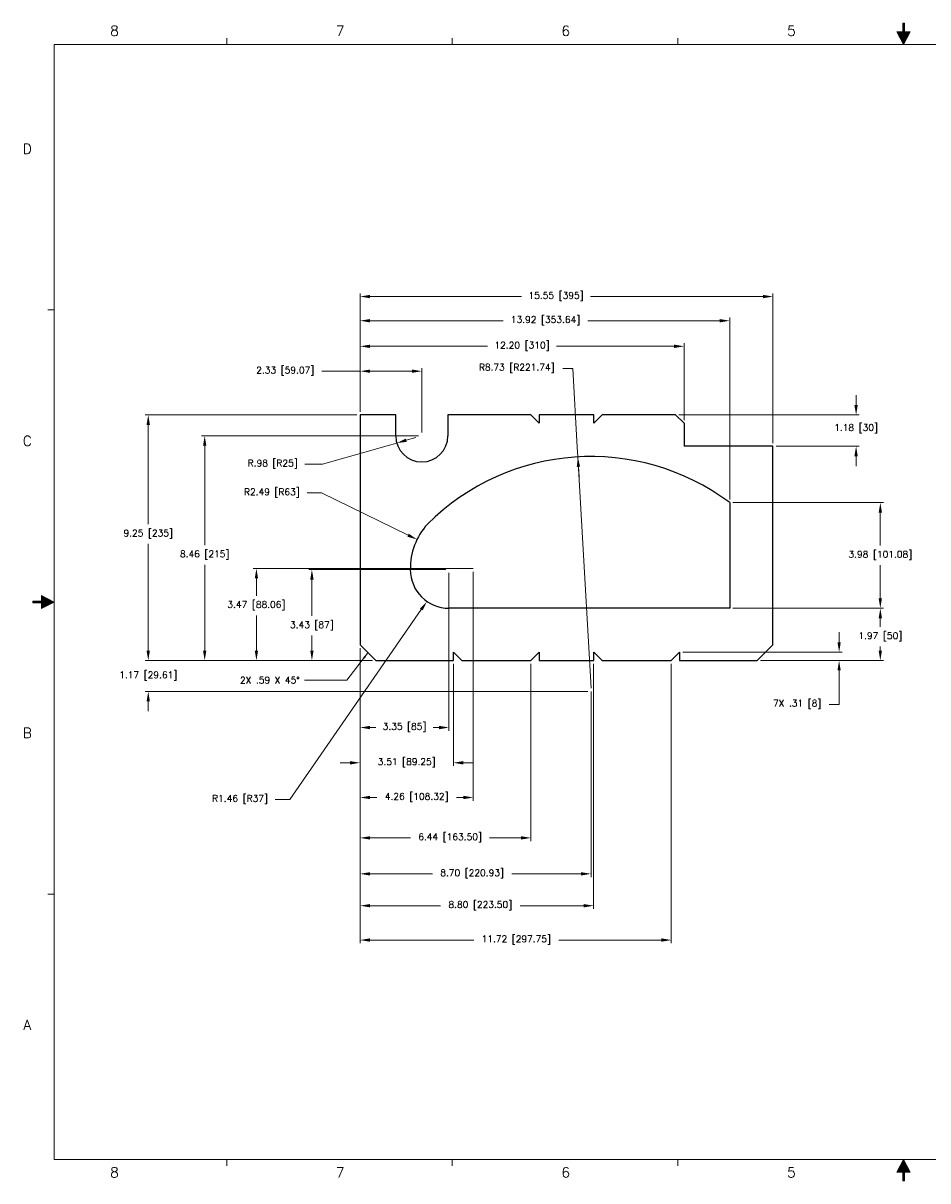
# Model space of a CAD drawing. Header units: inches. Extents: x -0.1 to 33.1, y 0.1 to 21.9.
# Tile 1 of 2: x -0.1 to 17, y 0.1 to 21.9. Entities that reach past the tile are written whole.
import ezdxf
from ezdxf.enums import TextEntityAlignment as Align

# ---------------------------------------------------------------- set-up
doc = ezdxf.new("R2010")
doc.units = ezdxf.units.IN
doc.header["$LTSCALE"] = 1.87
doc.header["$MEASUREMENT"] = 0
doc.header["$PDMODE"] = 3
doc.header["$PDSIZE"] = 0.3125
doc.layers.get('0').update_dxf_attribs({"linetype": 'CONTINUOUS'})
doc.layers.get('Defpoints').update_dxf_attribs({"linetype": 'CONTINUOUS'})
for name, color, linetype in [('DIM', 7, 'CONTINUOUS'), ('DRAW', 7, 'CONTINUOUS'), ('OBJECT', 5, 'CONTINUOUS')]:
    doc.layers.add(name, color=color, linetype=linetype)
doc.styles.add('ROMANS', font='ROMANS.shx')
doc.styles.add('SIMPLEX', font='SIMPLEX')
doc.styles.get("Standard").update_dxf_attribs({"font": 'txt', "width": 0.8})
doc.dimstyles.get("Standard").update_dxf_attribs({"dimtxt": 0.15625, "dimasz": 0.1875, "dimexe": 0.18, "dimexo": 0.0625, "dimgap": 0.09, "dimtad": 0, "dimtih": 1, "dimtoh": 1, "dimzin": 4, "dimdsep": 46, "dimtxsty": 'Standard', "dimcen": 0.09, "dimadec": 0, "dimazin": 0, "dimtp": 0.01, "dimtm": 0.01, "dimtfac": 1, "dimtofl": 0, "dimtmove": 0, "dimatfit": 3, "dimfxl": 0, "dimtolj": 1, "dimtzin": 4, "dimarcsym": 0})

# ---------------------------------------------------------------- blocks, each defined once
blk = doc.blocks.new('ANSI_D2')
at = {"layer": 'OBJECT', "color": 5, "lineweight": 0}
for p, q in [((16.484, 21.902), (16.484, 21.741)), ((16.484, 21.902), (16.516, 21.902)), ((16.5, 21.806), (16.5, 21.5)), ((16.5, 21.5), (16.5, 21.806)), ((16.516, 21.902), (16.516, 21.741)), ((3.75, 21.5), (3.75, 21.62)), ((3.75, 21.5), (3.75, 21.62)), ((8, 21.5), (8, 21.62)), ((8, 21.5), (8, 21.62)), ((8, 21.5), (8, 21.62)), ((8, 21.5), (8, 21.62)), ((12.25, 21.5), (12.25, 21.62)), ((12.25, 21.5), (12.25, 21.62)), ((16.5, 21.5), (16.375, 21.741)), ((16.375, 21.741), (16.484, 21.741)), ((16.5, 21.5), (16.625, 21.741)), ((16.5, 21.62), (16.5, 21.5)), ((16.5, 21.62), (16.5, 21.5)), ((16.516, 21.741), (16.625, 21.741)), ((32.5, 21.5), (0.5, 21.5)), ((32.5, 21.5), (0.5, 21.5)), ((0.5, 21.5), (0.5, 0.5)), ((0.5, 21.5), (0.5, 0.5)), ((0.38, 16.5), (0.5, 16.5)), ((0.38, 16.5), (0.5, 16.5)), ((0.5, 11), (0.259, 11.125)), ((0.259, 11.125), (0.259, 11.016)), ((0.098, 11.016), (0.259, 11.016)), ((0.098, 11.016), (0.098, 10.984)), ((0.098, 10.984), (0.259, 10.984)), ((0.194, 11), (0.5, 11)), ((0.5, 11), (0.194, 11)), ((0.5, 11), (0.259, 10.875)), ((0.259, 10.984), (0.259, 10.875)), ((0.38, 11), (0.5, 11)), ((0.38, 5.5), (0.5, 5.5)), ((0.38, 5.5), (0.5, 5.5)), ((0.5, 0.5), (32.5, 0.5)), ((0.5, 0.5), (32.5, 0.5)), ((3.75, 0.38), (3.75, 0.5)), ((3.75, 0.38), (3.75, 0.5)), ((8, 0.38), (8, 0.5)), ((8, 0.38), (8, 0.5)), ((8, 0.38), (8, 0.5)), ((8, 0.38), (8, 0.5)), ((12.25, 0.38), (12.25, 0.5)), ((12.25, 0.38), (12.25, 0.5)), ((16.5, 0.5), (16.375, 0.259)), ((16.5, 0.38), (16.5, 0.5)), ((16.5, 0.194), (16.5, 0.5)), ((16.5, 0.5), (16.5, 0.194)), ((16.5, 0.5), (16.625, 0.259)), ((16.375, 0.259), (16.484, 0.259)), ((16.484, 0.098), (16.484, 0.259)), ((16.516, 0.098), (16.516, 0.259)), ((16.516, 0.259), (16.625, 0.259)), ((16.484, 0.098), (16.516, 0.098))]:
    blk.add_line(p, q, dxfattribs=at)
for points in [[(16.484, 21.902), (16.516, 21.902), (16.516, 21.741)], [(16.484, 21.902), (16.484, 21.741), (16.516, 21.741)], [(16.375, 21.741), (16.5, 21.5), (16.484, 21.741)], [(16.625, 21.741), (16.5, 21.5), (16.484, 21.741)], [(0.259, 11.125), (0.5, 11), (0.259, 11.016)], [(0.098, 11.016), (0.098, 10.984), (0.259, 10.984)], [(0.098, 11.016), (0.259, 11.016), (0.259, 10.984)], [(0.259, 10.875), (0.5, 11), (0.259, 11.016)], [(16.375, 0.259), (16.5, 0.5), (16.484, 0.259)], [(16.625, 0.259), (16.5, 0.5), (16.484, 0.259)], [(16.484, 0.098), (16.516, 0.098), (16.516, 0.259)], [(16.484, 0.098), (16.484, 0.259), (16.516, 0.259)]]:
    blk.add_solid(points, dxfattribs=at)
at = {"layer": 'DIM', "lineweight": 0, "style": 'ROMANS'}
for tag, height, p in [('FILE_REF', 0.0852, (29.312, 0.859)), ('DWG-NO', 0.15, (30.935, 0.858)), ('REV', 0.125, (32.214, 0.858)), ('SCALE', 0.1, (28.973, 0.619)), ('SHT_NO', 0.1, (31.825, 0.611))]:
    blk.add_attdef(tag, text='', height=height, dxfattribs=at).set_placement(p, align=Align.MIDDLE)
blk.add_attdef('DRAWN_BY', (26.838, 0.58), '', height=0.1, dxfattribs=at)
at = {"layer": 'OBJECT', "color": 5, "lineweight": 0, "style": 'SIMPLEX'}
for s, p in [('8', (1.636, 21.662)), ('8', (1.636, 21.662)), ('7', (5.886, 21.662)), ('7', (5.886, 21.662)), ('6', (10.136, 21.662)), ('6', (10.136, 21.662)), ('5', (14.386, 21.662)), ('5', (14.386, 21.662)), ('D', (-0.006, 19.439)), ('D', (-0.006, 19.439)), ('C', (-0.006, 13.939)), ('C', (-0.006, 13.939)), ('B', (-0.006, 8.439)), ('B', (-0.006, 8.439)), ('A', (-0.006, 2.939)), ('A', (-0.006, 2.939)), ('8', (1.636, 0.162)), ('8', (1.636, 0.162)), ('7', (5.886, 0.162)), ('7', (5.886, 0.162)), ('6', (10.136, 0.162)), ('6', (10.136, 0.162)), ('5', (14.386, 0.162)), ('5', (14.386, 0.162))]:
    blk.add_text(s, height=0.19, dxfattribs=at).set_placement(p, align=Align.CENTER)
blk = doc.blocks.new('*D2')
at = {"layer": 'Defpoints', "color": 0, "lineweight": 0}
for p in [(14.038, 16.753), (6.262, 14.523), (14.038, 13.933)]:
    blk.add_point(p, dxfattribs=at)
at = {"layer": 'DIM', "color": 0, "lineweight": 0}
for p, q in [((6.262, 14.583), (6.262, 16.813)), ((14.038, 13.993), (14.038, 16.813)), ((6.449, 16.753), (9.304, 16.753)), ((13.851, 16.753), (10.603, 16.753))]:
    blk.add_line(p, q, dxfattribs=at)
for points in [[(6.449, 16.784), (6.449, 16.721), (6.262, 16.753)], [(13.851, 16.784), (13.851, 16.721), (14.038, 16.753)]]:
    blk.add_solid(points, dxfattribs=at)
at = {"layer": 'DIM', "color": 0, "lineweight": 0, "insert": (9.954, 16.753), "char_height": 0.125, "attachment_point": 5, "style": 'ROMANS'}
blk.add_mtext('\\A1;15.55 [395]', dxfattribs=at)
blk = doc.blocks.new('*D3')
at = {"layer": 'Defpoints', "color": 0, "lineweight": 0}
for p in [(2.273, 14.523), (6.262, 14.523), (6.558, 9.897)]:
    blk.add_point(p, dxfattribs=at)
at = {"layer": 'DIM', "color": 0, "lineweight": 0}
for p, q in [((6.202, 14.523), (2.213, 14.523)), ((2.273, 14.336), (2.273, 12.463)), ((2.273, 10.084), (2.273, 12.093)), ((6.498, 9.897), (2.213, 9.897))]:
    blk.add_line(p, q, dxfattribs=at)
for points in [[(2.241, 14.336), (2.304, 14.336), (2.273, 14.523)], [(2.241, 10.084), (2.304, 10.084), (2.273, 9.897)]]:
    blk.add_solid(points, dxfattribs=at)
at = {"layer": 'DIM', "color": 0, "lineweight": 0, "insert": (2.273, 12.278), "char_height": 0.125, "attachment_point": 5, "style": 'ROMANS'}
blk.add_mtext('\\A1;9.25 [235]', dxfattribs=at)
blk = doc.blocks.new('*D4')
at = {"layer": 'Defpoints', "color": 0, "lineweight": 0}
for p in [(3.336, 14.13), (7.425, 14.13), (6.558, 9.897)]:
    blk.add_point(p, dxfattribs=at)
at = {"layer": 'DIM', "color": 0, "lineweight": 0}
for p, q in [((7.365, 14.13), (3.276, 14.13)), ((3.336, 13.943), (3.336, 12.069)), ((3.336, 10.084), (3.336, 11.699)), ((6.498, 9.897), (3.276, 9.897))]:
    blk.add_line(p, q, dxfattribs=at)
for points in [[(3.305, 13.943), (3.367, 13.943), (3.336, 14.13)], [(3.305, 10.084), (3.367, 10.084), (3.336, 9.897)]]:
    blk.add_solid(points, dxfattribs=at)
at = {"layer": 'DIM', "color": 0, "lineweight": 0, "insert": (3.336, 11.884), "char_height": 0.125, "attachment_point": 5, "style": 'ROMANS'}
blk.add_mtext('\\A1;8.46 [215]', dxfattribs=at)
blk = doc.blocks.new('*D5')
at = {"layer": 'Defpoints', "color": 0, "lineweight": 0}
for p in [(5.355, 11.61), (7.937, 11.61), (6.558, 9.897)]:
    blk.add_point(p, dxfattribs=at)
at = {"layer": 'DIM', "color": 0, "lineweight": 0}
for p, q in [((7.877, 11.61), (5.295, 11.61)), ((5.355, 11.423), (5.355, 10.737)), ((5.355, 10.084), (5.355, 10.366)), ((6.498, 9.897), (5.295, 9.897))]:
    blk.add_line(p, q, dxfattribs=at)
for points in [[(5.324, 11.423), (5.387, 11.423), (5.355, 11.61)], [(5.324, 10.084), (5.387, 10.084), (5.355, 9.897)]]:
    blk.add_solid(points, dxfattribs=at)
at = {"layer": 'DIM', "color": 0, "lineweight": 0, "insert": (5.355, 10.551), "char_height": 0.125, "attachment_point": 5, "style": 'ROMANS'}
blk.add_mtext('\\A1;3.43 [87]', dxfattribs=at)
blk = doc.blocks.new('*D6')
at = {"layer": 'Defpoints', "color": 0, "lineweight": 0}
for p in [(4.31, 11.631), (8.455, 11.631), (6.558, 9.897)]:
    blk.add_point(p, dxfattribs=at)
at = {"layer": 'DIM', "color": 0, "lineweight": 0}
for p, q in [((8.395, 11.631), (4.25, 11.631)), ((4.31, 11.444), (4.31, 11.118)), ((4.31, 10.084), (4.31, 10.747)), ((6.498, 9.897), (4.25, 9.897))]:
    blk.add_line(p, q, dxfattribs=at)
for points in [[(4.279, 11.444), (4.341, 11.444), (4.31, 11.631)], [(4.279, 10.084), (4.341, 10.084), (4.31, 9.897)]]:
    blk.add_solid(points, dxfattribs=at)
at = {"layer": 'DIM', "color": 0, "lineweight": 0, "insert": (4.31, 10.932), "char_height": 0.125, "attachment_point": 5, "style": 'ROMANS'}
blk.add_mtext('\\A1;3.47 [88.06]', dxfattribs=at)
blk = doc.blocks.new('*D7')
at = {"layer": 'Defpoints', "color": 0, "lineweight": 0}
for p in [(7.937, 11.61), (6.262, 10.193), (7.937, 8.636)]:
    blk.add_point(p, dxfattribs=at)
at = {"layer": 'DIM', "color": 0, "lineweight": 0}
for p, q in [((7.937, 11.55), (7.937, 8.576)), ((6.262, 10.133), (6.262, 8.576)), ((6.449, 8.636), (6.56, 8.636)), ((7.75, 8.636), (7.639, 8.636))]:
    blk.add_line(p, q, dxfattribs=at)
for points in [[(6.449, 8.667), (6.449, 8.604), (6.262, 8.636)], [(7.75, 8.667), (7.75, 8.604), (7.937, 8.636)]]:
    blk.add_solid(points, dxfattribs=at)
at = {"layer": 'DIM', "color": 0, "lineweight": 0, "insert": (7.1, 8.636), "char_height": 0.125, "attachment_point": 5, "style": 'ROMANS'}
blk.add_mtext('\\A1;3.35 [85]', dxfattribs=at)
blk = doc.blocks.new('*D8')
at = {"layer": 'Defpoints', "color": 0, "lineweight": 0}
for p in [(8.395, 11.631), (6.262, 10.193), (8.395, 7.318)]:
    blk.add_point(p, dxfattribs=at)
at = {"layer": 'DIM', "color": 0, "lineweight": 0}
for p, q in [((8.395, 11.571), (8.395, 7.258)), ((6.262, 10.133), (6.262, 7.258)), ((6.449, 7.318), (6.581, 7.318)), ((8.208, 7.318), (8.076, 7.318))]:
    blk.add_line(p, q, dxfattribs=at)
for points in [[(6.449, 7.35), (6.449, 7.287), (6.262, 7.318)], [(8.208, 7.35), (8.208, 7.287), (8.395, 7.318)]]:
    blk.add_solid(points, dxfattribs=at)
at = {"layer": 'DIM', "color": 0, "lineweight": 0, "insert": (7.329, 7.318), "char_height": 0.125, "attachment_point": 5, "style": 'ROMANS'}
blk.add_mtext('\\A1;4.26 [108.32]', dxfattribs=at)
blk = doc.blocks.new('*D9')
at = {"layer": 'Defpoints', "color": 0, "lineweight": 0}
for p in [(6.262, 10.193), (8.019, 9.897), (8.019, 7.972)]:
    blk.add_point(p, dxfattribs=at)
at = {"layer": 'DIM', "color": 0, "lineweight": 0}
for p, q in [((6.262, 10.133), (6.262, 7.912)), ((8.019, 9.837), (8.019, 7.912)), ((6.075, 7.972), (5.888, 7.972)), ((8.206, 7.972), (8.393, 7.972))]:
    blk.add_line(p, q, dxfattribs=at)
for points in [[(6.075, 8.003), (6.075, 7.94), (6.262, 7.972)], [(8.206, 8.003), (8.206, 7.94), (8.019, 7.972)]]:
    blk.add_solid(points, dxfattribs=at)
at = {"layer": 'DIM', "color": 0, "lineweight": 0, "insert": (7.141, 7.972), "char_height": 0.125, "attachment_point": 5, "style": 'ROMANS'}
blk.add_mtext('\\A1;3.51 [89.25]', dxfattribs=at)
blk = doc.blocks.new('*D10')
at = {"layer": 'Defpoints', "color": 0, "lineweight": 0}
for p in [(6.262, 10.193), (9.481, 9.897), (9.481, 6.557)]:
    blk.add_point(p, dxfattribs=at)
at = {"layer": 'DIM', "color": 0, "lineweight": 0}
for p, q in [((6.262, 10.133), (6.262, 6.497)), ((9.481, 9.837), (9.481, 6.497)), ((6.449, 6.557), (7.213, 6.557)), ((9.294, 6.557), (8.702, 6.557))]:
    blk.add_line(p, q, dxfattribs=at)
for points in [[(6.449, 6.588), (6.449, 6.526), (6.262, 6.557)], [(9.294, 6.588), (9.294, 6.526), (9.481, 6.557)]]:
    blk.add_solid(points, dxfattribs=at)
at = {"layer": 'DIM', "color": 0, "lineweight": 0, "insert": (7.958, 6.557), "char_height": 0.125, "attachment_point": 5, "style": 'ROMANS'}
blk.add_mtext('\\A1;6.44 [163.50]', dxfattribs=at)
blk = doc.blocks.new('*D11')
at = {"layer": 'Defpoints', "color": 0, "lineweight": 0}
for p in [(6.262, 10.193), (10.662, 9.897), (10.662, 5.28)]:
    blk.add_point(p, dxfattribs=at)
at = {"layer": 'DIM', "color": 0, "lineweight": 0}
for p, q in [((6.262, 10.133), (6.262, 5.22)), ((10.662, 9.837), (10.662, 5.22)), ((6.449, 5.28), (7.78, 5.28)), ((10.475, 5.28), (9.275, 5.28))]:
    blk.add_line(p, q, dxfattribs=at)
for points in [[(6.449, 5.311), (6.449, 5.249), (6.262, 5.28)], [(10.475, 5.311), (10.475, 5.249), (10.662, 5.28)]]:
    blk.add_solid(points, dxfattribs=at)
at = {"layer": 'DIM', "color": 0, "lineweight": 0, "insert": (8.527, 5.28), "char_height": 0.125, "attachment_point": 5, "style": 'ROMANS'}
blk.add_mtext('\\A1;8.80 [223.50]', dxfattribs=at)
blk = doc.blocks.new('*D12')
at = {"layer": 'Defpoints', "color": 0, "lineweight": 0}
for p in [(6.262, 10.193), (12.124, 9.897), (12.124, 4.633)]:
    blk.add_point(p, dxfattribs=at)
at = {"layer": 'DIM', "color": 0, "lineweight": 0}
for p, q in [((6.262, 10.133), (6.262, 4.573)), ((12.124, 9.837), (12.124, 4.573)), ((6.449, 4.633), (8.407, 4.633)), ((11.937, 4.633), (10.003, 4.633))]:
    blk.add_line(p, q, dxfattribs=at)
for points in [[(6.449, 4.665), (6.449, 4.602), (6.262, 4.633)], [(11.937, 4.665), (11.937, 4.602), (12.124, 4.633)]]:
    blk.add_solid(points, dxfattribs=at)
at = {"layer": 'DIM', "color": 0, "lineweight": 0, "insert": (9.205, 4.633), "char_height": 0.125, "attachment_point": 5, "style": 'ROMANS'}
blk.add_mtext('\\A1;11.72 [297.75]', dxfattribs=at)
blk = doc.blocks.new('*D13')
at = {"layer": 'Defpoints', "color": 0, "lineweight": 0}
for p in [(13.224, 16.298), (6.262, 14.523), (13.224, 12.871)]:
    blk.add_point(p, dxfattribs=at)
at = {"layer": 'DIM', "color": 0, "lineweight": 0}
for p, q in [((6.262, 14.583), (6.262, 16.358)), ((13.224, 12.931), (13.224, 16.358)), ((6.449, 16.298), (8.958, 16.298)), ((13.037, 16.298), (10.555, 16.298))]:
    blk.add_line(p, q, dxfattribs=at)
for points in [[(6.449, 16.329), (6.449, 16.266), (6.262, 16.298)], [(13.037, 16.329), (13.037, 16.266), (13.224, 16.298)]]:
    blk.add_solid(points, dxfattribs=at)
at = {"layer": 'DIM', "color": 0, "lineweight": 0, "insert": (9.756, 16.298), "char_height": 0.125, "attachment_point": 5, "style": 'ROMANS'}
blk.add_mtext('\\A1;13.92 [353.64]', dxfattribs=at)
blk = doc.blocks.new('*D14')
at = {"layer": 'Defpoints', "color": 0, "lineweight": 0}
for p in [(6.262, 10.193), (10.612, 9.375), (10.612, 5.88)]:
    blk.add_point(p, dxfattribs=at)
at = {"layer": 'DIM', "color": 0, "lineweight": 0}
for p, q in [((6.262, 10.133), (6.262, 5.82)), ((10.612, 9.315), (10.612, 5.82)), ((6.449, 5.88), (7.626, 5.88)), ((10.425, 5.88), (9.121, 5.88))]:
    blk.add_line(p, q, dxfattribs=at)
for points in [[(6.449, 5.911), (6.449, 5.849), (6.262, 5.88)], [(10.425, 5.911), (10.425, 5.849), (10.612, 5.88)]]:
    blk.add_solid(points, dxfattribs=at)
at = {"layer": 'DIM', "color": 0, "lineweight": 0, "insert": (8.373, 5.88), "char_height": 0.125, "attachment_point": 5, "style": 'ROMANS'}
blk.add_mtext('\\A1;8.70 [220.93]', dxfattribs=at)
blk = doc.blocks.new('*D15')
at = {"layer": 'Defpoints', "color": 0, "lineweight": 0}
for p in [(12.281, 10.055), (15.285, 10.055), (13.743, 9.897)]:
    blk.add_point(p, dxfattribs=at)
at = {"layer": 'DIM', "color": 0, "lineweight": 0}
for p, q in [((15.285, 10.242), (15.285, 10.429)), ((12.341, 10.055), (15.345, 10.055)), ((13.803, 9.897), (15.345, 9.897)), ((15.285, 9.71), (15.285, 9.072)), ((15.285, 9.072), (15.098, 9.072))]:
    blk.add_line(p, q, dxfattribs=at)
for points in [[(15.254, 10.242), (15.316, 10.242), (15.285, 10.055)], [(15.254, 9.71), (15.316, 9.71), (15.285, 9.897)]]:
    blk.add_solid(points, dxfattribs=at)
at = {"layer": 'DIM', "color": 0, "lineweight": 0, "insert": (14.496, 9.072), "char_height": 0.125, "attachment_point": 5, "style": 'ROMANS'}
blk.add_mtext('\\A1;7X .31 [8]', dxfattribs=at)
blk = doc.blocks.new('*D16')
at = {"layer": 'Defpoints', "color": 0, "lineweight": 0}
for p in [(13.224, 10.882), (16.061, 10.882), (13.743, 9.897)]:
    blk.add_point(p, dxfattribs=at)
at = {"layer": 'DIM', "color": 0, "lineweight": 0}
for p, q in [((13.284, 10.882), (16.121, 10.882)), ((16.061, 10.695), (16.061, 10.531)), ((16.061, 10.084), (16.061, 10.16)), ((13.803, 9.897), (16.121, 9.897))]:
    blk.add_line(p, q, dxfattribs=at)
for points in [[(16.03, 10.695), (16.092, 10.695), (16.061, 10.882)], [(16.03, 10.084), (16.092, 10.084), (16.061, 9.897)]]:
    blk.add_solid(points, dxfattribs=at)
at = {"layer": 'DIM', "color": 0, "lineweight": 0, "insert": (16.061, 10.345), "char_height": 0.125, "attachment_point": 5, "style": 'ROMANS'}
blk.add_mtext('\\A1;1.97 [50]', dxfattribs=at)
blk = doc.blocks.new('*D17')
at = {"layer": 'Defpoints', "color": 0, "lineweight": 0}
for p in [(13.224, 12.871), (16.061, 12.871), (13.224, 10.882)]:
    blk.add_point(p, dxfattribs=at)
at = {"layer": 'DIM', "color": 0, "lineweight": 0}
for p, q in [((13.284, 12.871), (16.121, 12.871)), ((16.061, 12.684), (16.061, 12.062)), ((16.061, 11.069), (16.061, 11.691)), ((13.284, 10.882), (16.121, 10.882))]:
    blk.add_line(p, q, dxfattribs=at)
for points in [[(16.03, 12.684), (16.092, 12.684), (16.061, 12.871)], [(16.03, 11.069), (16.092, 11.069), (16.061, 10.882)]]:
    blk.add_solid(points, dxfattribs=at)
at = {"layer": 'DIM', "color": 0, "lineweight": 0, "insert": (16.061, 11.877), "char_height": 0.125, "attachment_point": 5, "style": 'ROMANS'}
blk.add_mtext('\\A1;3.98 [101.08]', dxfattribs=at)
blk = doc.blocks.new('*D18')
at = {"layer": 'Defpoints', "color": 0, "lineweight": 0}
for p in [(7.425, 15.347), (6.262, 14.523), (7.425, 14.13)]:
    blk.add_point(p, dxfattribs=at)
at = {"layer": 'DIM', "color": 0, "lineweight": 0}
for p, q in [((6.262, 15.347), (5.541, 15.347)), ((6.262, 14.583), (6.262, 15.407)), ((7.238, 15.347), (6.449, 15.347)), ((7.425, 14.19), (7.425, 15.407))]:
    blk.add_line(p, q, dxfattribs=at)
for points in [[(6.449, 15.378), (6.449, 15.316), (6.262, 15.347)], [(7.238, 15.378), (7.238, 15.316), (7.425, 15.347)]]:
    blk.add_solid(points, dxfattribs=at)
at = {"layer": 'DIM', "color": 0, "lineweight": 0, "insert": (4.853, 15.347), "char_height": 0.125, "attachment_point": 5, "style": 'ROMANS'}
blk.add_mtext('\\A1;2.33 [59.07]', dxfattribs=at)
blk = doc.blocks.new('*D19')
at = {"layer": 'Defpoints', "color": 0, "lineweight": 0}
for p in [(6.558, 9.897), (2.273, 9.315), (10.612, 9.315)]:
    blk.add_point(p, dxfattribs=at)
at = {"layer": 'DIM', "color": 0, "lineweight": 0}
for p, q in [((2.273, 10.084), (2.273, 10.271)), ((6.498, 9.897), (2.213, 9.897)), ((10.552, 9.315), (2.213, 9.315)), ((2.273, 9.128), (2.273, 8.941))]:
    blk.add_line(p, q, dxfattribs=at)
for points in [[(2.241, 10.084), (2.304, 10.084), (2.273, 9.897)], [(2.241, 9.128), (2.304, 9.128), (2.273, 9.315)]]:
    blk.add_solid(points, dxfattribs=at)
at = {"layer": 'DIM', "color": 0, "lineweight": 0, "insert": (2.273, 9.606), "char_height": 0.125, "attachment_point": 5, "style": 'ROMANS'}
blk.add_mtext('\\A1;1.17 [29.61]', dxfattribs=at)
blk = doc.blocks.new('*D20')
at = {"layer": 'Defpoints', "color": 0, "lineweight": 0}
for p in [(10.365, 13.732), (10.612, 9.375)]:
    blk.add_point(p, dxfattribs=at)
at = {"layer": 'DIM', "color": 0, "lineweight": 0}
for p, q in [((10.083, 15.4), (10.27, 15.4)), ((10.27, 15.4), (10.354, 13.919)), ((10.365, 13.732), (10.354, 13.919)), ((10.612, 9.375), (10.365, 13.732)), ((10.375, 13.546), (10.386, 13.359))]:
    blk.add_line(p, q, dxfattribs=at)
blk.add_solid([(10.406, 13.548), (10.344, 13.544), (10.365, 13.732)], dxfattribs=at)
at = {"layer": 'DIM', "color": 0, "lineweight": 0, "insert": (9.213, 15.4), "char_height": 0.125, "attachment_point": 5, "style": 'ROMANS'}
blk.add_mtext('\\A1;R8.73 [R221.74]', dxfattribs=at)
blk = doc.blocks.new('*D21')
at = {"layer": 'Defpoints', "color": 0, "lineweight": 0}
for p in [(7.937, 11.61), (7.522, 11.011)]:
    blk.add_point(p, dxfattribs=at)
at = {"layer": 'DIM', "color": 0, "lineweight": 0}
for p, q in [((4.937, 7.281), (7.416, 10.858)), ((4.664, 7.281), (4.937, 7.281))]:
    blk.add_line(p, q, dxfattribs=at)
blk.add_solid([(7.39, 10.875), (7.441, 10.84), (7.522, 11.011)], dxfattribs=at)
at = {"layer": 'DIM', "color": 0, "lineweight": 0, "insert": (4.002, 7.281), "char_height": 0.125, "attachment_point": 5, "style": 'ROMANS'}
blk.add_mtext('\\A1;R1.46 [R37]', dxfattribs=at)
blk = doc.blocks.new('*D22')
at = {"layer": 'Defpoints', "color": 0, "lineweight": 0}
for p in [(7.335, 12.177), (8.455, 11.631)]:
    blk.add_point(p, dxfattribs=at)
at = {"layer": 'DIM', "color": 0, "lineweight": 0}
for p, q in [((5.264, 13.053), (5.538, 13.053)), ((5.538, 13.053), (7.167, 12.259))]:
    blk.add_line(p, q, dxfattribs=at)
blk.add_solid([(7.18, 12.287), (7.153, 12.231), (7.335, 12.177)], dxfattribs=at)
at = {"layer": 'DIM', "color": 0, "lineweight": 0, "insert": (4.602, 13.053), "char_height": 0.125, "attachment_point": 5, "style": 'ROMANS'}
blk.add_mtext('\\A1;R2.49 [R63]', dxfattribs=at)
blk = doc.blocks.new('*D23')
at = {"layer": 'Defpoints', "color": 0, "lineweight": 0}
for p in [(6.952, 13.994), (7.425, 14.13)]:
    blk.add_point(p, dxfattribs=at)
at = {"layer": 'DIM', "color": 0, "lineweight": 0}
for p, q in [((6.952, 13.994), (6.772, 13.943)), ((7.132, 14.046), (7.312, 14.097)), ((5.556, 13.595), (6.772, 13.943)), ((5.22, 13.595), (5.556, 13.595))]:
    blk.add_line(p, q, dxfattribs=at)
blk.add_solid([(7.123, 14.076), (7.14, 14.016), (6.952, 13.994)], dxfattribs=at)
at = {"layer": 'DIM', "color": 0, "lineweight": 0, "insert": (4.618, 13.595), "char_height": 0.125, "attachment_point": 5, "style": 'ROMANS'}
blk.add_mtext('\\A1;R.98 [R25]', dxfattribs=at)
blk = doc.blocks.new('*D26')
at = {"layer": 'Defpoints', "color": 0, "lineweight": 0}
for p in [(12.364, 15.816), (6.262, 14.523), (12.364, 14.366)]:
    blk.add_point(p, dxfattribs=at)
at = {"layer": 'DIM', "color": 0, "lineweight": 0}
for p, q in [((6.262, 14.583), (6.262, 15.876)), ((6.449, 15.816), (8.663, 15.816)), ((12.177, 15.816), (9.963, 15.816)), ((12.364, 14.426), (12.364, 15.876))]:
    blk.add_line(p, q, dxfattribs=at)
for points in [[(6.449, 15.847), (6.449, 15.784), (6.262, 15.816)], [(12.177, 15.847), (12.177, 15.784), (12.364, 15.816)]]:
    blk.add_solid(points, dxfattribs=at)
at = {"layer": 'DIM', "color": 0, "lineweight": 0, "insert": (9.313, 15.816), "char_height": 0.125, "attachment_point": 5, "style": 'ROMANS'}
blk.add_mtext('\\A1;12.20 [310]', dxfattribs=at)
blk = doc.blocks.new('*D27')
at = {"layer": 'Defpoints', "color": 0, "lineweight": 0}
for p in [(12.206, 14.523), (15.605, 14.523), (14.038, 13.933)]:
    blk.add_point(p, dxfattribs=at)
at = {"layer": 'DIM', "color": 0, "lineweight": 0}
for p, q in [((15.605, 14.71), (15.605, 14.897)), ((12.266, 14.523), (15.665, 14.523)), ((14.098, 13.933), (15.665, 13.933)), ((15.605, 13.746), (15.605, 13.559))]:
    blk.add_line(p, q, dxfattribs=at)
for points in [[(15.573, 14.71), (15.636, 14.71), (15.605, 14.523)], [(15.573, 13.746), (15.636, 13.746), (15.605, 13.933)]]:
    blk.add_solid(points, dxfattribs=at)
at = {"layer": 'DIM', "color": 0, "lineweight": 0, "insert": (15.605, 14.265), "char_height": 0.125, "attachment_point": 5, "style": 'ROMANS'}
blk.add_mtext('\\A1;1.18 [30]', dxfattribs=at)

msp = doc.modelspace()

# ---------------------------------------------------------------- linework, layer by layer
at = {"layer": 'DRAW', "linetype": 'Continuous'}
for p, q in [((6.2625, 14.5234), (6.2625, 10.1926)), ((6.9331, 14.5234), (6.2625, 14.5234)), ((6.9331, 14.1297), (6.9331, 14.5234)), ((7.9173, 14.5234), (7.9173, 14.1297)), ((9.481, 14.5234), (7.9173, 14.5234)), ((9.6385, 14.3659), (9.481, 14.5234)), ((9.6385, 14.5234), (9.6385, 14.3659)), ((10.6621, 14.5234), (9.6385, 14.5234)), ((10.8196, 14.5234), (10.6621, 14.3659)), ((10.6621, 14.3659), (10.6621, 14.5234)), ((12.206, 14.5234), (10.8196, 14.5234)), ((12.3635, 14.3659), (12.206, 14.5234)), ((12.3635, 14.3659), (12.3635, 13.9328)), ((14.0381, 13.9328), (12.3635, 13.9328)), ((14.0381, 10.1926), (14.0381, 13.9328)), ((13.224, 12.8714), (13.224, 10.8816)), ((13.224, 10.8816), (7.9372, 10.8816)), ((6.2625, 10.1926), (6.5578, 9.8974)), ((8.0194, 10.0549), (8.1768, 9.8974)), ((8.0194, 9.8974), (8.0194, 10.0549)), ((9.481, 9.8974), (9.6385, 10.0549)), ((9.6385, 10.0549), (9.6385, 9.8974)), ((10.6621, 10.0549), (10.8196, 9.8974)), ((10.6621, 9.8974), (10.6621, 10.0549)), ((12.1237, 9.8974), (12.2812, 10.0549)), ((12.2812, 10.0549), (12.2812, 9.8974)), ((13.7428, 9.8974), (14.0381, 10.1926)), ((6.5578, 9.8974), (8.0194, 9.8974)), ((8.1768, 9.8974), (9.481, 9.8974)), ((9.6385, 9.8974), (10.6621, 9.8974)), ((10.8196, 9.8974), (12.1237, 9.8974)), ((12.2812, 9.8974), (13.7428, 9.8974))]:
    msp.add_line(p, q, dxfattribs=at)
for centre, radius, start, end in [((7.4252, 14.1297), 0.4921, 180, 360), ((10.6115, 9.3746), 4.3649, 53.23707, 134.91664), ((8.4549, 11.6308), 1.2462, 137.94609, 180.95729), ((7.9372, 11.61), 0.7283, 180, 270)]:
    msp.add_arc(centre, radius, start, end, dxfattribs=at)

# ---------------------------------------------------------------- block references
at = {"lineweight": 0}
msp.add_blockref('ANSI_D2', (0, 0), dxfattribs=at)

# ---------------------------------------------------------------- texts
at = {"layer": 'DIM', "lineweight": 0, "insert": (5.1261, 9.5292), "char_height": 0.125, "attachment_point": 6, "style": 'ROMANS'}
msp.add_mtext('\\A1;2X .59 X 45%%D', dxfattribs=at)

# ---------------------------------------------------------------- dimensions: what is measured, and where the dimension line sits
at = {"layer": 'DIM', "lineweight": 0}
for base, p1, p2, picture, middle in [((14.0381, 16.7527), (6.2625, 14.5234), (14.0381, 13.9328), '*D2', (9.9536, 16.7527)), ((13.224, 16.2976), (6.2625, 14.5234), (13.224, 12.8714), '*D13', (9.7564, 16.2976)), ((7.4252, 15.3471), (6.2625, 14.5234), (7.4252, 14.1297), '*D18', (4.8529, 15.3471)), ((9.481, 6.5573), (6.2625, 10.1926), (9.481, 9.8974), '*D10', (7.9577, 6.5573)), ((10.6621, 5.2799), (6.2625, 10.1926), (10.6621, 9.8974), '*D11', (8.5275, 5.2799)), ((12.1237, 4.6335), (6.2625, 10.1926), (12.1237, 9.8974), '*D12', (9.205, 4.6335)), ((10.6115, 5.8801), (6.2625, 10.1926), (10.6115, 9.3746), '*D14', (8.3735, 5.8801))]:
    dim = msp.add_linear_dim(base=base, p1=p1, p2=p2, dimstyle='Standard', override={"dimtxt": 0.125, "dimasz": 0.187, "dimexe": 0.06, "dimexo": 0.06, "dimlfac": 2, "dimdsep": 0, "dimtxsty": 'ROMANS', "dimcen": 0, "dimtp": 0, "dimtm": 0, "dimtzin": 0, "dimlwd": 0, "dimlwe": 0}, dxfattribs=at)
    dim.commit()
    dim.dimension.update_dxf_attribs({"geometry": picture, "text_midpoint": middle, "dimtype": 160})
for base, p1, p2, picture, middle in [((12.3635, 15.8156), (6.2625, 14.5234), (12.3635, 14.3659), '*D26', (9.313, 15.8156)), ((8.3949, 7.3184), (6.2625, 10.1926), (8.3949, 11.6308), '*D8', (7.3287, 7.3184)), ((7.9372, 8.6356), (6.2625, 10.1926), (7.9372, 11.61), '*D7', (7.0998, 8.6356)), ((8.0194, 7.9716), (6.2625, 10.1926), (8.0194, 9.8974), '*D9', (7.1409, 7.9716))]:
    dim = msp.add_linear_dim(base=base, p1=p1, p2=p2, dimstyle='Standard', override={"dimtxt": 0.125, "dimasz": 0.187, "dimexe": 0.06, "dimexo": 0.06, "dimlfac": 2, "dimdsep": 0, "dimtxsty": 'ROMANS', "dimcen": 0, "dimtp": 0, "dimtm": 0, "dimtzin": 0, "dimlwd": 0, "dimlwe": 0}, dxfattribs=at)
    dim.commit()
    dim.dimension.update_dxf_attribs({"geometry": picture, "text_midpoint": middle})
for center, mpoint, override, picture, middle in [((10.6115, 9.3746), (10.3646, 13.7325), {"dimtxt": 0.125, "dimasz": 0.187, "dimexe": 0.06, "dimexo": 0.06, "dimlfac": 2, "dimdsep": 0, "dimtxsty": 'ROMANS', "dimcen": 0.06, "dimtp": 0, "dimtm": 0, "dimtofl": 1, "dimtmove": 1, "dimtzin": 0, "dimlwd": 0, "dimlwe": 0}, '*D20', (10.2701, 15.4)), ((7.4252, 14.1297), (6.9521, 13.9942), {"dimtxt": 0.125, "dimasz": 0.187, "dimexe": 0.06, "dimexo": 0.06, "dimlfac": 2, "dimdsep": 0, "dimtxsty": 'ROMANS', "dimcen": 0, "dimtp": 0, "dimtm": 0, "dimtzin": 0, "dimlwd": 0, "dimlwe": 0}, '*D23', (4.6182, 13.5946)), ((8.4549, 11.6308), (7.3347, 12.1768), {"dimtxt": 0.125, "dimasz": 0.187, "dimexe": 0.06, "dimexo": 0.06, "dimlfac": 2, "dimdsep": 0, "dimtxsty": 'ROMANS', "dimcen": 0, "dimtp": 0, "dimtm": 0, "dimtzin": 0, "dimlwd": 0, "dimlwe": 0}, '*D22', (4.6025, 13.0526)), ((7.9372, 11.61), (7.5223, 11.0113), {"dimtxt": 0.125, "dimasz": 0.187, "dimexe": 0.06, "dimexo": 0.06, "dimlfac": 2, "dimdsep": 0, "dimtxsty": 'ROMANS', "dimcen": 0, "dimtp": 0, "dimtm": 0, "dimtzin": 0, "dimlwd": 0, "dimlwe": 0}, '*D21', (4.0021, 7.2812))]:
    dim = msp.add_radius_dim(center=center, mpoint=mpoint, dimstyle='Standard', override=override, dxfattribs=at)
    dim.commit()
    dim.dimension.update_dxf_attribs({"geometry": picture, "text_midpoint": middle, "dimtype": 164})
for base, p1, p2, override, picture, middle in [((15.6047, 14.5234), (14.0381, 13.9328), (12.206, 14.5234), {"dimtxt": 0.125, "dimasz": 0.187, "dimexe": 0.06, "dimexo": 0.06, "dimlfac": 2, "dimdsep": 0, "dimtxsty": 'ROMANS', "dimcen": 0, "dimtp": 0, "dimtm": 0, "dimtzin": 0, "dimlwd": 0, "dimlwe": 0}, '*D27', (15.6047, 14.2646)), ((2.2726, 14.5234), (6.5578, 9.8974), (6.2625, 14.5234), {"dimtxt": 0.125, "dimasz": 0.187, "dimexe": 0.06, "dimexo": 0.06, "dimlfac": 2, "dimdsep": 0, "dimtxsty": 'ROMANS', "dimcen": 0, "dimtp": 0, "dimtm": 0, "dimtzin": 0, "dimlwd": 0, "dimlwe": 0}, '*D3', (2.2726, 12.2778)), ((3.3358, 14.1297), (6.5578, 9.8974), (7.4252, 14.1297), {"dimtxt": 0.125, "dimasz": 0.187, "dimexe": 0.06, "dimexo": 0.06, "dimlfac": 2, "dimdsep": 0, "dimtxsty": 'ROMANS', "dimcen": 0, "dimtp": 0, "dimtm": 0, "dimtzin": 0, "dimlwd": 0, "dimlwe": 0}, '*D4', (3.3358, 11.8842)), ((4.3099, 11.6308), (6.5578, 9.8974), (8.4549, 11.6308), {"dimtxt": 0.125, "dimasz": 0.187, "dimexe": 0.06, "dimexo": 0.06, "dimlfac": 2, "dimdsep": 0, "dimtxsty": 'ROMANS', "dimcen": 0, "dimtp": 0, "dimtm": 0, "dimtzin": 0, "dimlwd": 0, "dimlwe": 0}, '*D6', (4.3099, 10.9324)), ((5.3554, 11.61), (6.5578, 9.8974), (7.9372, 11.61), {"dimtxt": 0.125, "dimasz": 0.187, "dimexe": 0.06, "dimexo": 0.06, "dimlfac": 2, "dimdsep": 0, "dimtxsty": 'ROMANS', "dimcen": 0, "dimtp": 0, "dimtm": 0, "dimtzin": 0, "dimlwd": 0, "dimlwe": 0}, '*D5', (5.3554, 10.5514)), ((16.0613, 10.8816), (13.7428, 9.8974), (13.224, 10.8816), {"dimtxt": 0.125, "dimasz": 0.187, "dimexe": 0.06, "dimexo": 0.06, "dimlfac": 2, "dimdsep": 0, "dimtxsty": 'ROMANS', "dimcen": 0, "dimtp": 0, "dimtm": 0, "dimtzin": 0, "dimlwd": 0, "dimlwe": 0}, '*D16', (16.0613, 10.3455)), ((2.2726, 9.3146), (6.5578, 9.8974), (10.6115, 9.3146), {"dimtxt": 0.125, "dimasz": 0.187, "dimexe": 0.06, "dimexo": 0.06, "dimlfac": 2, "dimdsep": 0, "dimtxsty": 'ROMANS', "dimcen": 0, "dimtp": 0, "dimtm": 0, "dimtzin": 0, "dimlwd": 0, "dimlwe": 0}, '*D19', (2.2726, 9.606)), ((15.28507, 10.05485), (13.74279, 9.89737), (12.28118, 10.05485), {"dimtxt": 0.125, "dimasz": 0.187, "dimexe": 0.06, "dimexo": 0.06, "dimlfac": 2, "dimdsep": 0, "dimpost": '7X <>', "dimtxsty": 'ROMANS', "dimcen": 0, "dimtp": 0, "dimtm": 0, "dimtzin": 0, "dimlwd": 0, "dimlwe": 0}, '*D15', (14.49616, 9.07216))]:
    dim = msp.add_linear_dim(base=base, p1=p1, p2=p2, angle=90, dimstyle='Standard', override=override, dxfattribs=at)
    dim.commit()
    dim.dimension.update_dxf_attribs({"geometry": picture, "text_midpoint": middle, "dimtype": 160})
dim = msp.add_linear_dim(base=(16.0613, 12.8714), p1=(13.224, 10.8816), p2=(13.224, 12.8714), angle=90, dimstyle='Standard', override={"dimtxt": 0.125, "dimasz": 0.187, "dimexe": 0.06, "dimexo": 0.06, "dimlfac": 2, "dimdsep": 0, "dimtxsty": 'ROMANS', "dimcen": 0, "dimtp": 0, "dimtm": 0, "dimtzin": 0, "dimlwd": 0, "dimlwe": 0}, dxfattribs=at)
dim.commit()
dim.dimension.update_dxf_attribs({"geometry": '*D17', "text_midpoint": (16.0613, 11.8765)})

# ---------------------------------------------------------------- leaders
at = {"layer": 'DIM', "lineweight": 0, "annotation_type": 0, "has_hookline": 1, "hookline_direction": 1, "text_width": 1.2798}
msp.add_leader([(6.4101, 10.045), (6.0153, 9.5292), (5.2161, 9.5292)], dimstyle='Standard', override={"dimtxt": 0.125, "dimasz": 0.125, "dimexe": 0.06, "dimexo": 0.06, "dimlfac": 2, "dimdsep": 0, "dimtxsty": 'ROMANS', "dimcen": 0, "dimtp": 0, "dimtm": 0, "dimtzin": 0, "dimlwd": 0, "dimlwe": 0}, dxfattribs=at)

doc.saveas('drawing.dxf')
